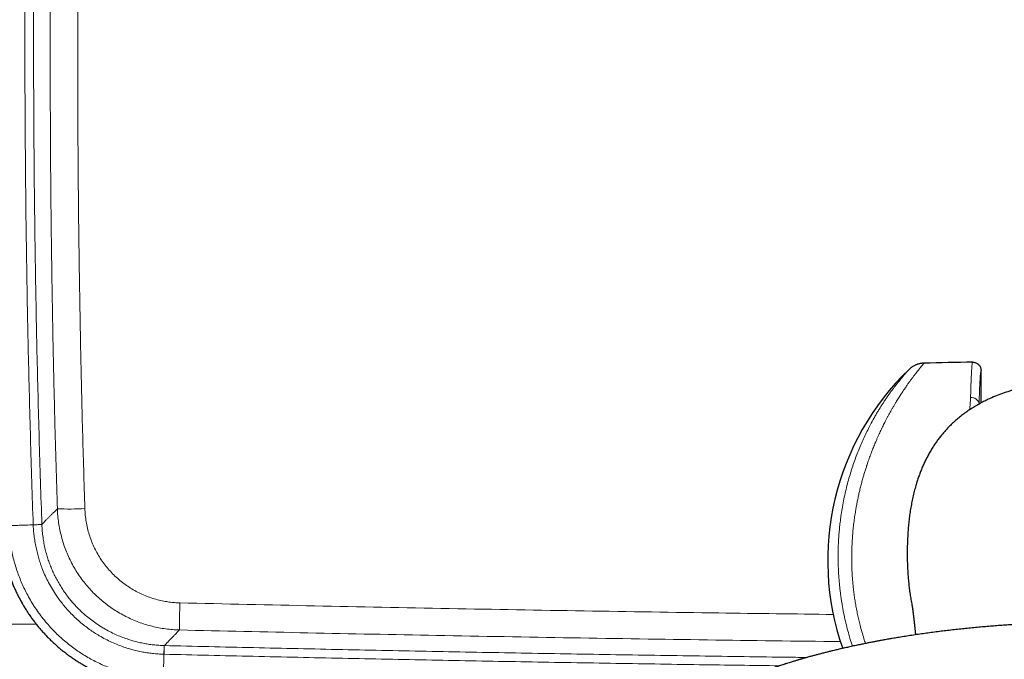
# Model space of a CAD drawing. Header units: millimetres. Extents: x 8 to 791, y 12 to 1717.
# Tile 12 of 256: x 315 to 386, y 766 to 811. Entities that reach past the tile are written whole.
import ezdxf

# ---------------------------------------------------------------- set-up
doc = ezdxf.new("R2010")
doc.units = ezdxf.units.MM

msp = doc.modelspace()

# ---------------------------------------------------------------- linework, layer by layer
at = {"color": 7, "linetype": 'Continuous', "lineweight": 30}
for p, q in [((383.904, 783.899), (383.904, 786.217)), ((286.465, 767.933), (316.136, 768.062)), ((377.64, 767.03), (377.498, 767.006))]:
    msp.add_line(p, q, dxfattribs=at)
at = {"color": 8, "linetype": 'Continuous', "lineweight": 0}
for p, q in [((316.554, 775.194), (315.932, 775.172)), ((316.555, 775.184), (316.554, 775.194)), ((325.33, 766.509), (325.315, 765.887)), ((325.33, 766.509), (325.32, 766.509))]:
    msp.add_line(p, q, dxfattribs=at)
at = {"color": 8, "linetype": 'Continuous', "lineweight": 0, "flags": 128}
for points in [[(316.555, 775.184), (316.549, 775.184), (316.535, 775.183), (316.513, 775.183), (316.483, 775.182), (316.445, 775.18), (316.401, 775.179), (316.349, 775.177), (316.291, 775.175), (316.228, 775.172), (316.16, 775.17), (316.087, 775.167), (316.011, 775.165), (315.933, 775.162)], [(325.32, 766.509), (325.32, 766.503), (325.32, 766.489), (325.319, 766.467), (325.319, 766.437), (325.318, 766.399), (325.316, 766.355), (325.315, 766.303), (325.314, 766.245), (325.312, 766.182), (325.31, 766.114), (325.308, 766.041), (325.307, 765.965), (325.305, 765.887)]]:
    msp.add_lwpolyline(points, dxfattribs=at)
at = {"color": 7, "linetype": 'Continuous', "lineweight": 30}
for centre, radius, start, end in [((391.175, 286.879), 500, 90.90298, 91.30236), ((391.904, 772.604), 19, 133.86486, 199.36126)]:
    msp.add_arc(centre, radius, start, end, dxfattribs=at)
at = {"color": 8, "linetype": 'Continuous', "lineweight": 0}
for centre, radius, start, end in [((383.194, 783.73), 0.57, 8.88849, 94.52714), ((318.481, 797.778), 21.482, 267.82109, 273.08269), ((382.548, 767.845), 56.125, 178.24183, 180.22575)]:
    msp.add_arc(centre, radius, start, end, dxfattribs=at)
for points, knots in [([(315.954, 844.642), (315.917, 843.577), (315.844, 841.446), (315.748, 838.249), (315.661, 835.052), (315.585, 831.854), (315.518, 828.656), (315.462, 825.458), (315.417, 822.26), (315.381, 819.061), (315.356, 815.863), (315.341, 812.664), (315.336, 809.465), (315.342, 806.267), (315.358, 803.069), (315.384, 799.907), (315.419, 796.783), (315.463, 793.695), (315.517, 790.607), (315.581, 787.52), (315.654, 784.433), (315.737, 781.346), (315.829, 778.259), (315.898, 776.201), (315.932, 775.172)], [0, 0, 0, 0, 0.04603, 0.092059, 0.138091, 0.184122, 0.230154, 0.276187, 0.322222, 0.368257, 0.414296, 0.460335, 0.506365, 0.552396, 0.598426, 0.644458, 0.688897, 0.733337, 0.777779, 0.822221, 0.866664, 0.911108, 0.955554, 1, 1, 1, 1]), ([(316.554, 775.194), (316.52, 776.222), (316.451, 778.278), (316.359, 781.363), (316.276, 784.447), (316.203, 787.533), (316.139, 790.618), (316.085, 793.704), (316.041, 796.79), (316, 800.446), (315.971, 804.404), (315.958, 808.666), (315.962, 812.395), (315.978, 815.858), (316.003, 819.054), (316.039, 822.251), (316.084, 825.447), (316.14, 828.643), (316.207, 831.839), (316.283, 835.035), (316.37, 838.231), (316.466, 841.426), (316.539, 843.556), (316.575, 844.621)], [0, 0, 0, 0, 0.044439, 0.088878, 0.133318, 0.177761, 0.222204, 0.26665, 0.311095, 0.355542, 0.424587, 0.482125, 0.539665, 0.585695, 0.631726, 0.677757, 0.723791, 0.769825, 0.815862, 0.861901, 0.907941, 0.95397, 1, 1, 1, 1]), ([(317.772, 843.416), (317.721, 841.903), (317.619, 838.877), (317.491, 834.337), (317.383, 829.797), (317.292, 825.061), (317.221, 820.132), (317.173, 815.007), (317.152, 810.037), (317.156, 805.221), (317.181, 800.559), (317.227, 795.975), (317.292, 791.468), (317.376, 787.037), (317.47, 783.034), (317.567, 779.459), (317.632, 777.36), (317.664, 776.311)], [0, 0, 0, 0, 0.067662, 0.135325, 0.202987, 0.270649, 0.347004, 0.423359, 0.499714, 0.569165, 0.638617, 0.708068, 0.774092, 0.840117, 0.906141, 0.95307, 1, 1, 1, 1]), ([(319.637, 776.326), (319.58, 778.185), (319.467, 781.903), (319.338, 787.48), (319.237, 793.059), (319.168, 798.638), (319.13, 804.219), (319.124, 809.798), (319.148, 815.377), (319.204, 820.959), (319.29, 826.545), (319.409, 832.135), (319.557, 837.724), (319.682, 841.449), (319.744, 843.312)], [0, 0, 0, 0, 0.083277, 0.166555, 0.249833, 0.333109, 0.416413, 0.499716, 0.582968, 0.666219, 0.749663, 0.833109, 0.916555, 1, 1, 1, 1]), ([(379.81, 786.748), (379.811, 786.749), (379.814, 786.752), (379.802, 786.739), (379.776, 786.708), (379.742, 786.667), (379.712, 786.631), (379.692, 786.607), (379.67, 786.58), (379.646, 786.551), (379.62, 786.52), (379.593, 786.486), (379.551, 786.436), (379.492, 786.362), (379.409, 786.26), (379.317, 786.143), (379.231, 786.032), (379.156, 785.935), (379.096, 785.855), (379.032, 785.771), (378.968, 785.685), (378.906, 785.601), (378.827, 785.493), (378.725, 785.351), (378.592, 785.164), (378.466, 784.982), (378.349, 784.808), (378.272, 784.692), (378.221, 784.613), (378.196, 784.576), (378.171, 784.538), (378.146, 784.499), (378.121, 784.46), (378.096, 784.42), (378.051, 784.35), (377.984, 784.244), (377.893, 784.098), (377.794, 783.936), (377.69, 783.762), (377.585, 783.583), (377.484, 783.407), (377.388, 783.237), (377.295, 783.067), (377.2, 782.891), (377.101, 782.706), (376.979, 782.468), (376.836, 782.182), (376.679, 781.854), (376.547, 781.567), (376.439, 781.322), (376.371, 781.166), (376.328, 781.063), (376.305, 781.011), (376.284, 780.959), (376.262, 780.907), (376.241, 780.856), (376.179, 780.704), (376.079, 780.452), (375.944, 780.095), (375.817, 779.741), (375.706, 779.414), (375.609, 779.114), (375.525, 778.843), (375.443, 778.561), (375.36, 778.264), (375.278, 777.952), (375.2, 777.637), (375.127, 777.322), (375.06, 777.009), (374.997, 776.696), (374.94, 776.384), (374.88, 776.029), (374.82, 775.629), (374.763, 775.185), (374.716, 774.74), (374.679, 774.296), (374.651, 773.853), (374.631, 773.374), (374.623, 772.86), (374.628, 772.309), (374.649, 771.76), (374.685, 771.212), (374.731, 770.72), (374.783, 770.283), (374.836, 769.899), (374.898, 769.514), (374.967, 769.129), (375.045, 768.742), (375.132, 768.355), (375.234, 767.936), (375.355, 767.486), (375.483, 767.048), (375.572, 766.773), (375.61, 766.656)], [0, 0, 0, 0, 0.0031543, 0.0214116, 0.0398436, 0.0584654, 0.0647817, 0.0711218, 0.0774861, 0.0838751, 0.0902895, 0.0967297, 0.1031962, 0.1177017, 0.1325754, 0.1478221, 0.1634462, 0.1717825, 0.180224, 0.1887714, 0.1974249, 0.2053117, 0.2123431, 0.2269681, 0.2423442, 0.2584725, 0.2695298, 0.2809152, 0.2835163, 0.2861339, 0.2887681, 0.2914188, 0.294086, 0.2967698, 0.2994702, 0.3082361, 0.3176865, 0.327821, 0.3386393, 0.34977, 0.3598271, 0.3693095, 0.3787918, 0.3882741, 0.398031, 0.4086049, 0.4256023, 0.4418188, 0.4572552, 0.4670165, 0.4764387, 0.4788504, 0.4812389, 0.4836042, 0.4859462, 0.488265, 0.4905605, 0.5064177, 0.521846, 0.5368469, 0.5514223, 0.562577, 0.573471, 0.5841052, 0.5961266, 0.6082691, 0.6202438, 0.6320523, 0.6436965, 0.6551781, 0.6664991, 0.6776613, 0.6934519, 0.7090687, 0.7245179, 0.739806, 0.7549396, 0.7699255, 0.7884965, 0.8069634, 0.8253403, 0.8436417, 0.861882, 0.8747023, 0.8876062, 0.9005994, 0.9136875, 0.9268757, 0.9401695, 0.9535739, 0.9703478, 0.9873756, 1, 1, 1, 1]), ([(383.149, 784.299), (383.152, 784.416), (383.159, 784.651), (383.169, 784.974), (383.179, 785.275), (383.189, 785.552), (383.2, 785.805), (383.211, 786.033), (383.222, 786.233), (383.233, 786.396), (383.243, 786.527), (383.253, 786.631), (383.264, 786.713), (383.274, 786.772), (383.284, 786.81), (383.291, 786.814), (383.295, 786.817)], [0, 0, 0, 0, 0.073317, 0.14676, 0.220585, 0.294539, 0.369967, 0.445533, 0.521516, 0.597639, 0.663196, 0.728844, 0.796434, 0.864124, 0.932012, 1, 1, 1, 1]), ([(374.68, 766.462), (374.648, 766.556), (374.557, 766.83), (374.421, 767.292), (374.273, 767.845), (374.138, 768.415), (374.016, 769.002), (373.936, 769.459), (373.888, 769.766), (373.864, 769.923), (373.842, 770.08), (373.821, 770.237), (373.801, 770.394), (373.768, 770.679), (373.726, 771.092), (373.686, 771.634), (373.66, 772.174), (373.649, 772.713), (373.651, 773.22), (373.664, 773.696), (373.686, 774.14), (373.718, 774.583), (373.759, 775.024), (373.809, 775.462), (373.875, 775.942), (373.959, 776.462), (374.065, 777.018), (374.185, 777.566), (374.319, 778.103), (374.463, 778.623), (374.617, 779.125), (374.779, 779.61), (374.951, 780.084), (375.132, 780.548), (375.321, 780.999), (375.517, 781.436), (375.719, 781.858), (375.925, 782.265), (376.111, 782.612), (376.275, 782.904), (376.414, 783.145), (376.553, 783.377), (376.691, 783.6), (376.828, 783.815), (376.969, 784.031), (377.114, 784.247), (377.262, 784.46), (377.405, 784.661), (377.544, 784.849), (377.676, 785.026), (377.806, 785.194), (377.928, 785.35), (378.042, 785.492), (378.146, 785.619), (378.243, 785.735), (378.332, 785.84), (378.412, 785.935), (378.495, 786.03), (378.575, 786.121), (378.645, 786.2), (378.697, 786.257), (378.728, 786.292), (378.74, 786.305), (378.739, 786.303), (378.738, 786.303)], [0, 0, 0, 0, 0.010511, 0.030778, 0.050748, 0.070444, 0.091821, 0.112928, 0.118416, 0.123889, 0.129346, 0.13479, 0.14022, 0.145637, 0.164367, 0.183053, 0.201717, 0.220385, 0.239081, 0.254699, 0.270367, 0.286097, 0.301904, 0.317799, 0.333797, 0.354752, 0.375832, 0.397066, 0.418478, 0.439726, 0.460398, 0.481178, 0.502086, 0.52314, 0.544385, 0.565623, 0.586874, 0.608156, 0.629647, 0.643746, 0.657769, 0.671723, 0.685613, 0.699446, 0.713226, 0.728848, 0.744283, 0.759542, 0.774634, 0.789571, 0.804363, 0.819815, 0.834034, 0.848072, 0.861942, 0.875659, 0.889236, 0.902688, 0.921855, 0.940809, 0.959598, 0.978273, 0.996887, 1, 1, 1, 1]), ([(383.904, 786.217), (383.901, 786.215), (383.894, 786.211), (383.884, 786.176), (383.874, 786.121), (383.863, 786.042), (383.853, 785.942), (383.843, 785.815), (383.832, 785.659), (383.821, 785.473), (383.81, 785.26), (383.8, 785.02), (383.789, 784.753), (383.779, 784.46), (383.769, 784.151), (383.762, 783.927), (383.759, 783.82)], [0, 0, 0, 0, 0.067331, 0.134662, 0.202194, 0.269726, 0.337661, 0.405595, 0.479665, 0.554089, 0.628512, 0.70359, 0.778668, 0.854409, 0.93015, 1, 1, 1, 1]), ([(383.069, 783.401), (383.07, 783.407), (383.089, 783.519), (383.112, 783.725), (383.139, 784.021), (383.146, 784.206), (383.149, 784.299)], [0, 0, 0, 0, 0.017886, 0.344584, 0.67129, 1, 1, 1, 1]), ([(317.664, 776.311), (317.602, 776.248), (317.477, 776.122), (317.308, 775.953), (317.154, 775.797), (317.005, 775.647), (316.864, 775.506), (316.738, 775.378), (316.632, 775.272), (316.58, 775.22), (316.554, 775.194)], [0, 0, 0, 0, 0.112806, 0.225612, 0.338436, 0.451261, 0.588429, 0.725596, 0.862798, 1, 1, 1, 1]), ([(317.664, 776.311), (317.673, 776.143), (317.69, 775.807), (317.751, 775.305), (317.838, 774.806), (317.953, 774.313), (318.095, 773.828), (318.263, 773.352), (318.459, 772.886), (318.682, 772.432), (318.93, 771.989), (319.202, 771.562), (319.497, 771.151), (319.813, 770.758), (320.152, 770.384), (320.511, 770.031), (320.89, 769.697), (321.287, 769.384), (321.701, 769.095), (322.128, 768.83), (322.57, 768.59), (323.025, 768.376), (323.492, 768.186), (323.969, 768.023), (324.453, 767.887), (324.942, 767.778), (325.434, 767.699), (325.927, 767.644), (326.258, 767.631), (326.423, 767.624)], [0, 0, 0, 0, 0.0370694, 0.0742554, 0.1115004, 0.1487451, 0.1859304, 0.2229994, 0.2600995, 0.2973171, 0.3345944, 0.3718715, 0.4090886, 0.4461885, 0.4831662, 0.5202604, 0.557414, 0.5945675, 0.6316617, 0.6686394, 0.7055305, 0.742537, 0.7796024, 0.8166679, 0.8536748, 0.8905662, 0.9270348, 0.9635313, 1, 1, 1, 1]), ([(326.449, 769.567), (326.32, 769.572), (326.063, 769.582), (325.679, 769.625), (325.27, 769.691), (324.839, 769.788), (324.389, 769.923), (323.948, 770.087), (323.519, 770.281), (323.105, 770.502), (322.707, 770.752), (322.326, 771.028), (321.963, 771.33), (321.622, 771.655), (321.304, 772.002), (321.01, 772.371), (320.741, 772.76), (320.499, 773.166), (320.284, 773.588), (320.099, 774.022), (319.944, 774.467), (319.819, 774.923), (319.726, 775.387), (319.661, 775.855), (319.645, 776.17), (319.637, 776.326)], [0, 0, 0, 0, 0.036481, 0.07299, 0.109471, 0.153749, 0.198178, 0.242657, 0.287085, 0.331363, 0.375734, 0.420257, 0.464832, 0.509355, 0.553726, 0.598255, 0.642938, 0.687673, 0.732356, 0.776886, 0.821407, 0.866079, 0.910804, 0.955478, 1, 1, 1, 1]), ([(314.183, 775.101), (314.291, 775.105), (314.506, 775.113), (314.835, 775.124), (315.141, 775.135), (315.424, 775.144), (315.68, 775.153), (315.849, 775.159), (315.933, 775.162)], [0, 0, 0, 0, 0.185942, 0.37292, 0.560306, 0.707423, 0.854089, 1, 1, 1, 1]), ([(325.262, 764.137), (325.262, 764.137), (325.075, 764.142), (324.699, 764.161), (324.138, 764.217), (323.58, 764.301), (323.027, 764.412), (322.51, 764.543), (322.029, 764.688), (321.583, 764.844), (321.144, 765.017), (320.708, 765.211), (320.277, 765.425), (319.851, 765.659), (319.436, 765.912), (319.033, 766.181), (318.642, 766.467), (318.264, 766.768), (317.9, 767.085), (317.535, 767.431), (317.172, 767.808), (316.814, 768.217), (316.476, 768.642), (316.159, 769.083), (315.863, 769.539), (315.601, 769.987), (315.37, 770.426), (315.168, 770.853), (314.984, 771.289), (314.816, 771.735), (314.666, 772.193), (314.534, 772.661), (314.422, 773.135), (314.33, 773.617), (314.259, 774.106), (314.208, 774.603), (314.189, 774.935), (314.183, 775.101), (314.183, 775.101)], [0, 0, 0, 0, 0.000003, 0.032791, 0.065638, 0.098506, 0.131354, 0.164142, 0.191622, 0.219125, 0.246629, 0.274109, 0.302385, 0.330687, 0.358989, 0.387266, 0.415388, 0.443536, 0.471684, 0.499806, 0.531357, 0.56298, 0.594639, 0.626299, 0.657921, 0.689472, 0.716981, 0.744513, 0.772045, 0.799554, 0.82786, 0.856192, 0.884525, 0.912831, 0.941881, 0.970946, 0.999997, 1, 1, 1, 1]), ([(315.932, 775.172), (315.933, 775.169), (315.933, 775.165), (315.933, 775.162), (315.933, 775.162)], [0, 0, 0, 0, 0.9943, 1, 1, 1, 1]), ([(315.933, 775.162), (315.933, 775.162), (315.937, 775.05), (315.949, 774.826), (315.982, 774.46), (316.035, 774.064), (316.11, 773.64), (316.201, 773.23), (316.305, 772.834), (316.423, 772.452), (316.569, 772.04), (316.75, 771.6), (316.976, 771.127), (317.232, 770.659), (317.489, 770.244), (317.735, 769.887), (317.962, 769.585), (318.231, 769.254), (318.542, 768.905), (318.899, 768.546), (319.255, 768.224), (319.613, 767.93), (319.962, 767.668), (320.315, 767.429), (320.696, 767.194), (321.11, 766.965), (321.557, 766.747), (321.997, 766.559), (322.433, 766.399), (322.855, 766.266), (323.274, 766.153), (323.683, 766.063), (324.089, 765.993), (324.492, 765.94), (324.898, 765.903), (325.169, 765.89), (325.305, 765.887), (325.305, 765.887)], [0, 0, 0, 0, 0.000004, 0.023151, 0.046298, 0.075924, 0.105565, 0.135193, 0.162682, 0.190181, 0.217669, 0.253031, 0.288395, 0.325818, 0.363241, 0.389232, 0.415234, 0.441228, 0.477401, 0.511647, 0.545893, 0.576555, 0.607215, 0.635938, 0.664662, 0.699764, 0.733564, 0.767363, 0.798446, 0.82953, 0.858784, 0.888036, 0.915952, 0.943941, 0.971931, 0.999996, 1, 1, 1, 1]), ([(325.32, 766.509), (325.194, 766.514), (324.941, 766.523), (324.563, 766.557), (324.185, 766.607), (323.812, 766.672), (323.444, 766.753), (323.06, 766.853), (322.659, 766.978), (322.244, 767.13), (321.825, 767.307), (321.404, 767.511), (321.042, 767.712), (320.746, 767.892), (320.459, 768.079), (320.128, 768.316), (319.783, 768.59), (319.473, 768.861), (319.196, 769.126), (318.929, 769.403), (318.676, 769.689), (318.439, 769.983), (318.215, 770.283), (318.004, 770.594), (317.804, 770.915), (317.617, 771.247), (317.442, 771.588), (317.282, 771.938), (317.14, 772.29), (317.014, 772.64), (316.899, 773.009), (316.794, 773.404), (316.703, 773.826), (316.631, 774.263), (316.578, 774.716), (316.562, 775.028), (316.555, 775.184)], [0, 0, 0, 0, 0.0278991, 0.055898, 0.0838968, 0.1119962, 0.1395229, 0.1670496, 0.1995653, 0.2321007, 0.2646164, 0.2999926, 0.3353688, 0.3559415, 0.3765141, 0.4111111, 0.4457081, 0.4738274, 0.5019466, 0.5303471, 0.5587476, 0.5862107, 0.6136738, 0.6414055, 0.6691372, 0.6972693, 0.7254014, 0.7538149, 0.7822284, 0.8090841, 0.8359398, 0.8676434, 0.8993651, 0.9310687, 0.9655344, 1, 1, 1, 1]), ([(326.449, 769.567), (329.669, 769.494), (336.108, 769.349), (345.769, 769.158), (355.43, 768.989), (364.608, 768.848), (370.567, 768.774), (373.305, 768.74)], [0, 0, 0, 0, 0.206177, 0.412354, 0.618532, 0.82471, 1, 1, 1, 1]), ([(325.33, 766.509), (325.356, 766.535), (325.407, 766.587), (325.511, 766.694), (325.637, 766.822), (325.775, 766.963), (325.922, 767.113), (326.074, 767.268), (326.239, 767.437), (326.362, 767.562), (326.423, 767.624)], [0, 0, 0, 0, 0.1376376, 0.2752752, 0.4129468, 0.5506185, 0.6629546, 0.7752908, 0.8876454, 1, 1, 1, 1]), ([(373.818, 766.789), (370.638, 766.829), (364.219, 766.91), (354.562, 767.06), (345.015, 767.229), (335.635, 767.416), (329.494, 767.555), (326.423, 767.624)], [0, 0, 0, 0, 0.2013203, 0.4062626, 0.6112043, 0.8056021, 1, 1, 1, 1]), ([(377.498, 767.006), (377.303, 766.973), (376.68, 766.868), (375.661, 766.671), (374.441, 766.415), (373.264, 766.141), (372.128, 765.852), (371.037, 765.549), (369.984, 765.229), (368.966, 764.891), (367.986, 764.537), (367.046, 764.165), (366.155, 763.78), (365.313, 763.382), (364.527, 762.973), (363.798, 762.556), (363.125, 762.131), (362.506, 761.696), (361.939, 761.249), (361.426, 760.792), (360.968, 760.324), (360.57, 759.85), (360.233, 759.371), (359.958, 758.889), (359.746, 758.407), (359.595, 757.925), (359.504, 757.441), (359.474, 756.954), (359.505, 756.463), (359.599, 755.971), (359.755, 755.48), (359.974, 754.992), (360.253, 754.511), (360.59, 754.037), (360.983, 753.572), (361.435, 753.113), (361.946, 752.659), (362.517, 752.21), (363.148, 751.767), (363.835, 751.334), (364.577, 750.913), (365.366, 750.505), (366.201, 750.112), (367.079, 749.734), (368.004, 749.37), (368.978, 749.018), (370.003, 748.679), (371.076, 748.353), (372.189, 748.045), (373.34, 747.753), (374.52, 747.481), (375.726, 747.229), (376.955, 746.996), (378.212, 746.782), (379.502, 746.586), (380.823, 746.408), (382.174, 746.25), (383.544, 746.112), (384.929, 745.995), (386.32, 745.9), (387.714, 745.827), (389.106, 745.775), (390.504, 745.742), (391.438, 745.738), (391.904, 745.736)], [0, 0, 0, 0, 0.007484, 0.023889, 0.040295, 0.0567, 0.072812, 0.088924, 0.105037, 0.121149, 0.137554, 0.153959, 0.170365, 0.18677, 0.203175, 0.219287, 0.2354, 0.251512, 0.267624, 0.284029, 0.300435, 0.31684, 0.333245, 0.34965, 0.365762, 0.381875, 0.397987, 0.414099, 0.430504, 0.44691, 0.463315, 0.47972, 0.496125, 0.512238, 0.52835, 0.544462, 0.560574, 0.57698, 0.593385, 0.60979, 0.626195, 0.6426, 0.658713, 0.674825, 0.690937, 0.70705, 0.723455, 0.73986, 0.756265, 0.77267, 0.789076, 0.805188, 0.8213, 0.837413, 0.853525, 0.86993, 0.886335, 0.90274, 0.919146, 0.935551, 0.951663, 0.967775, 0.983888, 1, 1, 1, 1]), ([(371.417, 765.656), (370.982, 765.661), (368.414, 765.693), (363.714, 765.76), (357.316, 765.859), (350.918, 765.969), (344.521, 766.088), (338.124, 766.218), (331.727, 766.357), (327.462, 766.458), (325.33, 766.509)], [0, 0, 0, 0, 0.028316, 0.167129, 0.305941, 0.444752, 0.583564, 0.722376, 0.861189, 1, 1, 1, 1]), ([(325.262, 764.137), (325.265, 764.244), (325.27, 764.46), (325.278, 764.788), (325.285, 765.095), (325.292, 765.378), (325.298, 765.634), (325.303, 765.803), (325.305, 765.887)], [0, 0, 0, 0, 0.185942, 0.37292, 0.560306, 0.707423, 0.854089, 1, 1, 1, 1]), ([(325.305, 765.887), (325.305, 765.887), (325.308, 765.887), (325.312, 765.887), (325.315, 765.887)], [0, 0, 0, 0, 0.005742, 1, 1, 1, 1]), ([(325.315, 765.887), (327.448, 765.836), (331.713, 765.735), (338.111, 765.596), (344.509, 765.466), (350.907, 765.347), (357.306, 765.237), (363.488, 765.14), (367.537, 765.085), (369.453, 765.059)], [0, 0, 0, 0, 0.144962, 0.289924, 0.434886, 0.579849, 0.724813, 0.869775, 1, 1, 1, 1])]:
    msp.add_open_spline(points, degree=3, knots=knots, dxfattribs=at)
at = {"color": 7, "linetype": 'Continuous', "lineweight": 30}
for points, knots in [([(379.812, 786.75), (379.769, 786.748), (379.689, 786.744), (379.578, 786.728), (379.483, 786.709), (379.405, 786.688), (379.341, 786.668), (379.282, 786.647), (379.218, 786.622), (379.141, 786.586), (379.051, 786.539), (378.952, 786.477), (378.845, 786.4), (378.776, 786.337), (378.739, 786.304)], [0, 0, 0, 0, 0.1071527, 0.2018542, 0.2835053, 0.3517144, 0.4062479, 0.4519844, 0.5094549, 0.5808403, 0.6659976, 0.7646291, 0.8762238, 1, 1, 1, 1]), ([(383.295, 786.817), (383.304, 786.817), (383.351, 786.817), (383.432, 786.806), (383.533, 786.775), (383.623, 786.728), (383.705, 786.667), (383.775, 786.594), (383.832, 786.509), (383.873, 786.417), (383.899, 786.319), (383.903, 786.251), (383.904, 786.217)], [0, 0, 0, 0, 0.0281088, 0.1495205, 0.2543259, 0.3621698, 0.4669607, 0.5747895, 0.6795729, 0.7873944, 0.8921778, 1, 1, 1, 1]), ([(391.904, 785.534), (391.688, 785.533), (391.253, 785.53), (390.602, 785.507), (389.952, 785.468), (389.302, 785.411), (388.654, 785.335), (388.009, 785.238), (387.368, 785.117), (386.768, 784.98), (386.208, 784.828), (385.689, 784.666), (385.177, 784.483), (384.726, 784.299), (384.335, 784.12), (384, 783.954), (383.671, 783.775), (383.348, 783.584), (383.032, 783.38), (382.722, 783.164), (382.421, 782.935), (382.151, 782.711), (381.912, 782.495), (381.7, 782.292), (381.494, 782.081), (381.295, 781.863), (381.103, 781.638), (380.917, 781.405), (380.739, 781.167), (380.564, 780.916), (380.394, 780.652), (380.228, 780.375), (380.072, 780.093), (379.924, 779.804), (379.786, 779.511), (379.656, 779.213), (379.536, 778.911), (379.423, 778.605), (379.319, 778.295), (379.213, 777.949), (379.108, 777.565), (379.007, 777.142), (378.919, 776.716), (378.843, 776.286), (378.778, 775.854), (378.725, 775.419), (378.682, 774.982), (378.649, 774.544), (378.626, 774.104), (378.611, 773.664), (378.606, 773.223), (378.608, 772.664), (378.626, 772.118), (378.657, 771.588), (378.689, 771.19), (378.73, 770.793), (378.779, 770.396), (378.838, 770), (378.907, 769.606), (378.962, 769.321), (378.997, 769.169), (379.002, 769.148)], [0, 0, 0, 0, 0.025903, 0.051847, 0.07782, 0.103864, 0.129944, 0.156101, 0.1823, 0.20856, 0.230529, 0.252532, 0.274572, 0.296654, 0.311803, 0.326952, 0.342172, 0.357392, 0.372694, 0.387996, 0.403394, 0.418791, 0.430683, 0.442575, 0.454519, 0.466462, 0.478457, 0.490452, 0.502498, 0.514543, 0.527498, 0.540453, 0.55347, 0.566488, 0.579494, 0.5925, 0.605555, 0.61861, 0.631662, 0.644724, 0.662016, 0.679328, 0.696708, 0.714089, 0.731526, 0.748964, 0.766453, 0.783943, 0.801469, 0.818995, 0.836553, 0.854118, 0.885824, 0.901706, 0.917588, 0.933499, 0.949411, 0.965364, 0.981318, 0.997318, 1, 1, 1, 1]), ([(313.557, 775.079), (313.557, 775.056), (313.561, 774.933), (313.574, 774.712), (313.597, 774.414), (313.628, 774.117), (313.666, 773.822), (313.712, 773.528), (313.764, 773.235), (313.825, 772.942), (313.892, 772.651), (313.967, 772.361), (314.048, 772.073), (314.137, 771.789), (314.233, 771.507), (314.335, 771.229), (314.444, 770.953), (314.56, 770.68), (314.683, 770.409), (314.814, 770.14), (314.951, 769.874), (315.095, 769.611), (315.245, 769.352), (315.401, 769.097), (315.563, 768.847), (315.731, 768.602), (315.904, 768.362), (316.084, 768.126), (316.27, 767.893), (316.462, 767.665), (316.66, 767.441), (316.863, 767.222), (317.072, 767.009), (317.286, 766.8), (317.505, 766.598), (317.729, 766.401), (317.957, 766.21), (318.189, 766.025), (318.426, 765.846), (318.668, 765.672), (318.914, 765.504), (319.165, 765.342), (319.42, 765.187), (319.678, 765.038), (319.94, 764.895), (320.205, 764.759), (320.473, 764.63), (320.743, 764.508), (321.017, 764.393), (321.293, 764.284), (321.574, 764.182), (321.857, 764.086), (322.143, 763.998), (322.432, 763.916), (322.722, 763.842), (323.012, 763.775), (323.304, 763.716), (323.595, 763.664), (323.889, 763.62), (324.184, 763.582), (324.48, 763.552), (324.778, 763.529), (325.033, 763.515), (325.189, 763.512), (325.246, 763.51)], [0, 0, 0, 0, 0.003848, 0.020262, 0.036731, 0.053297, 0.06964, 0.086049, 0.102509, 0.119003, 0.135516, 0.15203, 0.168524, 0.184982, 0.201388, 0.217735, 0.234069, 0.250451, 0.266899, 0.283397, 0.299925, 0.316464, 0.332991, 0.349486, 0.36593, 0.382305, 0.398603, 0.415008, 0.431445, 0.447907, 0.464385, 0.480874, 0.497364, 0.513847, 0.530315, 0.546763, 0.563182, 0.579553, 0.595938, 0.61236, 0.628811, 0.64528, 0.661757, 0.678231, 0.694689, 0.71112, 0.727516, 0.743902, 0.760232, 0.776639, 0.79311, 0.809624, 0.826162, 0.842703, 0.859221, 0.875696, 0.892107, 0.908427, 0.92474, 0.941193, 0.957649, 0.974102, 0.990551, 1, 1, 1, 1]), ([(378.94, 769.449), (378.94, 769.449), (378.94, 769.449), (378.94, 769.448), (378.94, 769.447), (378.94, 769.445), (378.941, 769.442), (378.942, 769.438), (378.942, 769.435), (378.943, 769.431), (378.943, 769.427), (378.944, 769.422), (378.945, 769.418), (378.946, 769.413), (378.946, 769.408), (378.947, 769.403), (378.948, 769.398), (378.949, 769.391), (378.95, 769.384), (378.952, 769.376), (378.953, 769.368), (378.954, 769.36), (378.955, 769.352), (378.957, 769.345), (378.957, 769.339), (378.958, 769.333), (378.959, 769.326), (378.96, 769.32), (378.961, 769.314), (378.962, 769.308), (378.963, 769.303), (378.964, 769.297), (378.965, 769.29), (378.966, 769.284), (378.967, 769.277), (378.968, 769.269), (378.969, 769.263), (378.97, 769.256), (378.971, 769.25), (378.972, 769.243), (378.973, 769.235), (378.974, 769.226), (378.975, 769.217), (378.977, 769.208), (378.978, 769.199), (378.979, 769.19), (378.981, 769.181), (378.982, 769.169), (378.984, 769.157), (378.986, 769.145), (378.987, 769.135), (378.988, 769.127), (378.989, 769.121), (378.99, 769.114), (378.991, 769.107), (378.992, 769.099), (378.993, 769.09), (378.995, 769.081), (378.996, 769.072), (378.997, 769.062), (378.999, 769.052), (379, 769.042), (379.001, 769.034), (379.002, 769.025), (379.003, 769.018), (379.004, 769.011), (379.005, 769.004), (379.006, 768.998), (379.007, 768.99), (379.008, 768.982), (379.009, 768.973), (379.011, 768.962), (379.012, 768.95), (379.014, 768.938), (379.015, 768.925), (379.017, 768.912), (379.019, 768.9), (379.02, 768.886), (379.022, 768.871), (379.025, 768.854), (379.027, 768.836), (379.029, 768.817), (379.032, 768.797), (379.035, 768.776), (379.037, 768.755), (379.04, 768.733), (379.043, 768.711), (379.045, 768.688), (379.05, 768.649), (379.057, 768.592), (379.064, 768.532), (379.069, 768.491), (379.072, 768.468), (379.075, 768.444), (379.078, 768.419), (379.081, 768.391), (379.084, 768.362), (379.088, 768.331), (379.091, 768.299), (379.095, 768.267), (379.099, 768.233), (379.103, 768.198), (379.107, 768.163), (379.11, 768.129), (379.114, 768.096), (379.117, 768.065), (379.121, 768.035), (379.124, 768.006), (379.127, 767.974), (379.131, 767.942), (379.134, 767.908), (379.138, 767.873), (379.142, 767.835), (379.146, 767.794), (379.15, 767.752), (379.156, 767.695), (379.164, 767.621), (379.171, 767.549), (379.176, 767.493), (379.18, 767.455), (379.184, 767.414), (379.189, 767.37), (379.193, 767.325), (379.196, 767.294), (379.197, 767.28)], [0, 0, 0, 0, 0.001044, 0.01595, 0.030889, 0.045862, 0.060752, 0.075224, 0.086287, 0.09708, 0.107554, 0.117563, 0.127097, 0.136155, 0.144737, 0.152844, 0.162048, 0.171573, 0.181419, 0.191588, 0.202072, 0.212502, 0.222657, 0.228774, 0.234788, 0.240916, 0.247504, 0.254557, 0.259426, 0.264493, 0.26976, 0.275226, 0.280703, 0.285871, 0.292529, 0.298584, 0.304036, 0.308888, 0.313819, 0.319361, 0.325514, 0.331691, 0.338274, 0.344723, 0.35096, 0.356987, 0.362803, 0.371134, 0.379067, 0.386639, 0.39385, 0.397483, 0.401146, 0.405135, 0.409461, 0.414124, 0.419124, 0.424211, 0.429605, 0.435272, 0.440735, 0.44584, 0.450587, 0.454977, 0.45901, 0.462327, 0.465548, 0.469081, 0.472938, 0.47712, 0.481626, 0.486456, 0.492502, 0.49875, 0.504789, 0.510611, 0.516216, 0.521604, 0.529632, 0.537124, 0.54408, 0.552865, 0.561457, 0.570084, 0.578748, 0.587447, 0.596182, 0.604945, 0.613708, 0.641248, 0.668568, 0.676308, 0.684017, 0.691806, 0.700107, 0.708968, 0.718388, 0.728367, 0.738005, 0.748106, 0.758375, 0.768657, 0.778952, 0.789261, 0.798089, 0.806883, 0.815361, 0.823471, 0.831213, 0.840794, 0.849744, 0.858062, 0.868482, 0.878936, 0.889497, 0.900165, 0.921759, 0.943397, 0.951914, 0.960722, 0.969924, 0.979519, 0.990727, 1, 1, 1, 1]), ([(391.904, 768.184), (391.726, 768.184), (391.475, 768.184), (391.105, 768.181), (390.79, 768.178), (390.414, 768.173), (390.018, 768.166), (389.604, 768.156), (389.176, 768.145), (388.737, 768.131), (388.29, 768.114), (387.837, 768.095), (387.378, 768.074), (386.916, 768.05), (386.45, 768.023), (385.982, 767.994), (385.512, 767.962), (385.041, 767.928), (384.569, 767.891), (384.096, 767.851), (383.623, 767.809), (383.15, 767.764), (382.677, 767.716), (382.205, 767.666), (381.734, 767.613), (381.264, 767.558), (380.794, 767.5), (380.327, 767.439), (379.861, 767.376), (379.397, 767.31), (378.935, 767.241), (378.474, 767.17), (378.043, 767.101), (377.765, 767.054), (377.64, 767.033)], [0, 0, 0, 0, 0.0366063, 0.0512957, 0.0757088, 0.101053, 0.1282445, 0.156635, 0.1859636, 0.216022, 0.2466615, 0.2777719, 0.3092695, 0.3410901, 0.3731828, 0.4055073, 0.4380307, 0.4707261, 0.503571, 0.5365466, 0.5696368, 0.6028279, 0.636108, 0.6694666, 0.7028947, 0.7363841, 0.7699277, 0.8035189, 0.837152, 0.8708217, 0.9045232, 0.9382521, 0.9720043, 1, 1, 1, 1]), ([(377.53, 767.014), (377.492, 767.007), (377.407, 766.993), (377.269, 766.969), (377.107, 766.94), (376.923, 766.907), (376.716, 766.869), (376.491, 766.827), (376.25, 766.782), (375.994, 766.732), (375.719, 766.678), (375.425, 766.619), (375.1, 766.552), (374.755, 766.479), (374.401, 766.401), (374.062, 766.325), (373.739, 766.251), (373.433, 766.178), (373.142, 766.108), (372.868, 766.04), (372.599, 765.972), (372.338, 765.905), (372.084, 765.838), (371.85, 765.775), (371.647, 765.72), (371.474, 765.672), (371.331, 765.632), (371.205, 765.596), (371.104, 765.567), (371.024, 765.544), (370.964, 765.526), (370.903, 765.509), (370.829, 765.487), (370.742, 765.461), (370.642, 765.432), (370.533, 765.399), (370.41, 765.362), (370.274, 765.32), (370.057, 765.253), (369.772, 765.163), (369.43, 765.052), (369.109, 764.945), (368.804, 764.84), (368.507, 764.736), (368.209, 764.628), (367.965, 764.537), (367.777, 764.466), (367.653, 764.419), (367.544, 764.376), (367.46, 764.344), (367.4, 764.32), (367.36, 764.304), (367.323, 764.29), (367.282, 764.274), (367.228, 764.252), (367.16, 764.225), (367.079, 764.192), (366.984, 764.153), (366.875, 764.109), (366.758, 764.06), (366.589, 763.989), (366.378, 763.899), (366.134, 763.792), (365.909, 763.691), (365.701, 763.595), (365.51, 763.506), (365.337, 763.423), (365.192, 763.353), (365.075, 763.295), (364.982, 763.249), (364.894, 763.205), (364.798, 763.156), (364.688, 763.1), (364.563, 763.035), (364.432, 762.966), (364.296, 762.893), (364.156, 762.816), (364.006, 762.733), (363.881, 762.663), (363.785, 762.608), (363.718, 762.569), (363.652, 762.531), (363.59, 762.494), (363.537, 762.463), (363.494, 762.437), (363.461, 762.418), (363.43, 762.399), (363.39, 762.375), (363.336, 762.342), (363.269, 762.301), (363.19, 762.252), (363.1, 762.196), (363.006, 762.136), (362.914, 762.077), (362.829, 762.021), (362.743, 761.965), (362.659, 761.909), (362.578, 761.854), (362.506, 761.805), (362.439, 761.759), (362.376, 761.715), (362.313, 761.67), (362.245, 761.621), (362.167, 761.565), (362.079, 761.501), (361.985, 761.431), (361.889, 761.358), (361.791, 761.283), (361.692, 761.205), (361.592, 761.125), (361.496, 761.047), (361.408, 760.974), (361.33, 760.908), (361.263, 760.85), (361.203, 760.798), (361.145, 760.747), (361.082, 760.691), (361.015, 760.63), (360.932, 760.554), (360.833, 760.46), (360.719, 760.35), (360.605, 760.236), (360.492, 760.12), (360.385, 760.006), (360.287, 759.899), (360.199, 759.8), (360.123, 759.712), (360.053, 759.628), (359.985, 759.546), (359.917, 759.461), (359.854, 759.38), (359.796, 759.305), (359.744, 759.234), (359.687, 759.157), (359.632, 759.079), (359.578, 759), (359.527, 758.925), (359.479, 758.852), (359.442, 758.794), (359.414, 758.75), (359.394, 758.719), (359.377, 758.691), (359.36, 758.663), (359.341, 758.632), (359.321, 758.597), (359.295, 758.553), (359.265, 758.502), (359.233, 758.446), (359.204, 758.393), (359.174, 758.338), (359.142, 758.277), (359.107, 758.209), (359.073, 758.143), (359.043, 758.08), (359.013, 758.018), (358.985, 757.959), (358.96, 757.901), (358.935, 757.845), (358.91, 757.787), (358.887, 757.732), (358.867, 757.683), (358.85, 757.639), (358.833, 757.596), (358.815, 757.55), (358.795, 757.497), (358.771, 757.43), (358.746, 757.356), (358.721, 757.282), (358.699, 757.21), (358.676, 757.136), (358.653, 757.058), (358.634, 756.986), (358.617, 756.924), (358.603, 756.866), (358.588, 756.804), (358.572, 756.734), (358.556, 756.663), (358.543, 756.597), (358.533, 756.543), (358.525, 756.501), (358.519, 756.467), (358.513, 756.433), (358.507, 756.397), (358.501, 756.358), (358.494, 756.313), (358.486, 756.258), (358.477, 756.191), (358.467, 756.112), (358.461, 756.055), (358.458, 756.024)], [0, 0, 0, 0, 0.00349, 0.007727, 0.012713, 0.01845, 0.024937, 0.032177, 0.039692, 0.047876, 0.056729, 0.066251, 0.076443, 0.088503, 0.100328, 0.11168, 0.122559, 0.132966, 0.142901, 0.152363, 0.161352, 0.170858, 0.179771, 0.18809, 0.195816, 0.20147, 0.206693, 0.21125, 0.215121, 0.217722, 0.219884, 0.221767, 0.224388, 0.227926, 0.231347, 0.235334, 0.239887, 0.245006, 0.250393, 0.264082, 0.27708, 0.289387, 0.301001, 0.312467, 0.324312, 0.336536, 0.341924, 0.347257, 0.351798, 0.355423, 0.357629, 0.35927, 0.360493, 0.362145, 0.364409, 0.367259, 0.370694, 0.374715, 0.379322, 0.384491, 0.38973, 0.40115, 0.411895, 0.421964, 0.431356, 0.440064, 0.448073, 0.455382, 0.460383, 0.464617, 0.468522, 0.473023, 0.478411, 0.484486, 0.49125, 0.4977, 0.504725, 0.512324, 0.520497, 0.523866, 0.527323, 0.530869, 0.534267, 0.537105, 0.539377, 0.541083, 0.542275, 0.544471, 0.547376, 0.550989, 0.555311, 0.560341, 0.565783, 0.570955, 0.575776, 0.580246, 0.585527, 0.590215, 0.594334, 0.598207, 0.601939, 0.605542, 0.609425, 0.614241, 0.61963, 0.625556, 0.631619, 0.637707, 0.644191, 0.650701, 0.657209, 0.663202, 0.668498, 0.673098, 0.676902, 0.680938, 0.685354, 0.690149, 0.695288, 0.703382, 0.711999, 0.720897, 0.729774, 0.738512, 0.746849, 0.754038, 0.760652, 0.766636, 0.772568, 0.778793, 0.785347, 0.790076, 0.795193, 0.800698, 0.80669, 0.811845, 0.817395, 0.822682, 0.827073, 0.829704, 0.83186, 0.833612, 0.835504, 0.837652, 0.840056, 0.842717, 0.846743, 0.850623, 0.854196, 0.857485, 0.861714, 0.866513, 0.871075, 0.875099, 0.879064, 0.883174, 0.886467, 0.890152, 0.8942, 0.897945, 0.90111, 0.903697, 0.906489, 0.909376, 0.912546, 0.916516, 0.922031, 0.926497, 0.930384, 0.935236, 0.940192, 0.944762, 0.948277, 0.951434, 0.955108, 0.959511, 0.963768, 0.967644, 0.971152, 0.973135, 0.975022, 0.976975, 0.97901, 0.981235, 0.983636, 0.986712, 0.990465, 0.994894, 1, 1, 1, 1])]:
    msp.add_open_spline(points, degree=3, knots=knots, dxfattribs=at)

doc.saveas('drawing.dxf')
